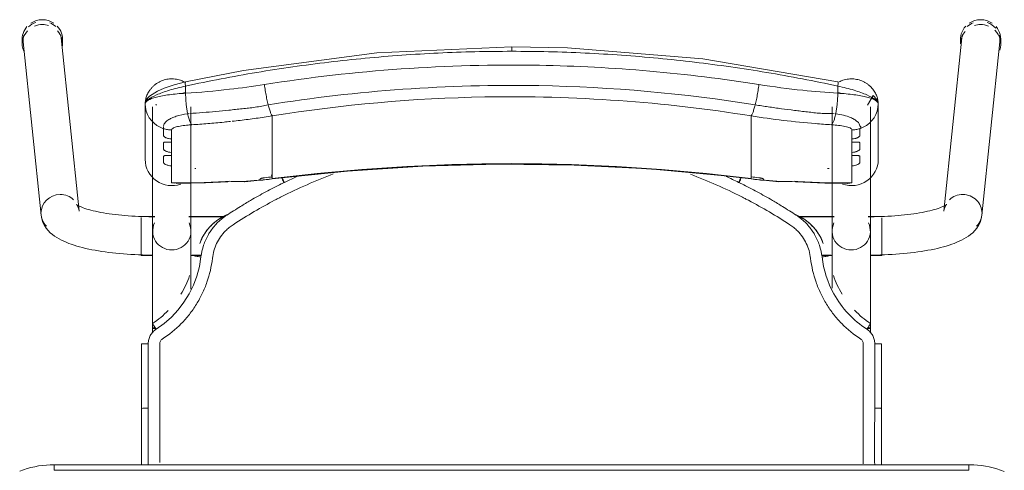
# Model space of a CAD drawing. Header units: metres. Extents: x 3 to 42.2, y -72.9 to -48.7.
# Tile 182 of 189: x 38.685 to 39.216, y -51.58 to -51.337. Entities that reach past the tile are written whole.
import ezdxf

# ---------------------------------------------------------------- set-up
doc = ezdxf.new("R2010")
doc.units = ezdxf.units.M
doc.layers.add('I-FURN', color=7, linetype='Continuous', lineweight=18)

# ---------------------------------------------------------------- blocks, each defined once
blk = doc.blocks.new('ConjuntoParaAlunoTamanho6 - CJA06_ConjuntoParaAlunoTamanho6-V1-1PAV')
at = {"layer": 'I-FURN', "color": 253, "true_color": 0xaaaaaa}
for p, q in [((-0.2643, 0.29456), (-0.2643, 0.29197)), ((-0.2638, 0.29312), (-0.25413, 0.19969)), ((-0.23354, 0.20182), (-0.24321, 0.29526)), ((-0.24254, 0.29197), (-0.24254, 0.29456)), ((0.24321, 0.29526), (0.23354, 0.20182)), ((0.24254, 0.29456), (0.24254, 0.29197)), ((0.25413, 0.19969), (0.2638, 0.29312)), ((0.2643, 0.29197), (0.2643, 0.29456)), ((-0.1979, 0.25969), (-0.1979, 0.22964)), ((-0.19734, 0.2558), (-0.19665, 0.25395)), ((-0.19385, 0.25812), (-0.19385, 0.19097)), ((-0.19207, 0.25896), (-0.19202, 0.25906)), ((-0.19202, 0.25906), (-0.19192, 0.25949)), ((-0.17315, 0.19097), (-0.17315, 0.25812)), ((0.17315, 0.25812), (0.17315, 0.19097)), ((0.19385, 0.19097), (0.19385, 0.25812)), ((0.19685, 0.25395), (0.19754, 0.2558)), ((0.1981, 0.22964), (0.1981, 0.25969)), ((-0.19665, 0.25395), (-0.1957, 0.25221)), ((-0.1957, 0.25221), (-0.19451, 0.25062)), ((-0.17493, 0.25435), (-0.17437, 0.25441)), ((-0.12923, 0.2438), (-0.12923, 0.25317)), ((0.12943, 0.2438), (0.12943, 0.25317)), ((0.17457, 0.25441), (0.17513, 0.25435)), ((0.19471, 0.25062), (0.1959, 0.25221)), ((0.1959, 0.25221), (0.19685, 0.25395)), ((-0.18366, 0.24073), (-0.18366, 0.23904)), ((-0.12923, 0.24214), (-0.12923, 0.2438)), ((-0.12923, 0.24214), (-0.12923, 0.23653)), ((0.12943, 0.24214), (0.12943, 0.2438)), ((0.12943, 0.24214), (0.12943, 0.23653)), ((0.18386, 0.23904), (0.18386, 0.24073)), ((-0.12923, 0.23653), (-0.12923, 0.23486)), ((-0.12923, 0.23486), (-0.12923, 0.22925)), ((0.12943, 0.23653), (0.12943, 0.23486)), ((0.12943, 0.23486), (0.12943, 0.22925)), ((-0.18366, 0.23345), (-0.18366, 0.23176)), ((-0.12923, 0.22925), (-0.12923, 0.22759)), ((0.12943, 0.22759), (0.12943, 0.22925)), ((0.18386, 0.23176), (0.18386, 0.23345)), ((-0.18366, 0.22617), (-0.18366, 0.21701)), ((-0.17103, 0.22478), (-0.17056, 0.22479)), ((-0.12923, 0.22759), (-0.12923, 0.22197)), ((0.12943, 0.22759), (0.12943, 0.22197)), ((0.18386, 0.21701), (0.18386, 0.22617)), ((-0.14414, 0.21757), (-0.12926, 0.21915)), ((-0.12923, 0.22197), (-0.12923, 0.22031)), ((-0.11598, 0.22048), (-0.1227, 0.21732)), ((0.12943, 0.22031), (0.12943, 0.22197)), ((0.12946, 0.21915), (0.14434, 0.21757)), ((-0.18366, 0.21701), (-0.1818, 0.21679)), ((0.17944, 0.21689), (0.18173, 0.21678)), ((-0.19271, 0.19894), (-0.2, 0.19894)), ((-0.2, 0.19844), (-0.2, 0.19411)), ((-0.19271, 0.19879), (-0.19385, 0.19879)), ((-0.19385, 0.19879), (-0.19385, 0.19845)), ((-0.19385, 0.19845), (-0.19385, 0.19764)), ((-0.15474, 0.19894), (-0.17429, 0.19894)), ((-0.15494, 0.19879), (-0.17429, 0.19879)), ((0.17429, 0.19894), (0.15474, 0.19894)), ((0.17429, 0.19879), (0.15494, 0.19879)), ((0.2, 0.19894), (0.19271, 0.19894)), ((0.19385, 0.19879), (0.19271, 0.19879)), ((0.19385, 0.19845), (0.19385, 0.19879)), ((0.19385, 0.19764), (0.19385, 0.19845)), ((0.2, 0.1938), (0.2, 0.19814)), ((-0.2, 0.19393), (-0.2, 0.18575)), ((-0.19385, 0.19367), (-0.19385, 0.1916)), ((0.19385, 0.1916), (0.19385, 0.19367)), ((0.2, 0.18573), (0.2, 0.19364)), ((-0.19385, 0.18688), (-0.19385, 0.18582)), ((0.19385, 0.18582), (0.19385, 0.18688)), ((-0.2, 0.18573), (-0.2, 0.17922)), ((-0.19385, 0.18371), (-0.19385, 0.18582)), ((0.19385, 0.18371), (0.19385, 0.18582)), ((0.2, 0.17794), (0.2, 0.1856)), ((-0.2, 0.17916), (-0.2, 0.17794)), ((-0.2, 0.17794), (-0.19377, 0.17794)), ((-0.19385, 0.17809), (-0.19385, 0.17951)), ((-0.17323, 0.17794), (-0.1676, 0.17794)), ((-0.17268, 0.17809), (-0.16757, 0.17809)), ((0.16757, 0.17809), (0.17268, 0.17809)), ((0.1676, 0.17794), (0.17323, 0.17794)), ((0.19377, 0.17794), (0.2, 0.17794)), ((0.19385, 0.17809), (0.19385, 0.17951)), ((-0.19385, 0.13857), (-0.19385, 0.13643)), ((0.19385, 0.13604), (0.19385, 0.13857)), ((-0.19983, 0.13021), (-0.19982, 0.0953)), ((0.19983, 0.13021), (0.19982, 0.0953)), ((-0.19982, 0.06488), (-0.19982, 0.0953)), ((-0.19982, 0.0953), (-0.19982, 0.09529)), ((-0.19623, 0.09556), (-0.19738, 0.09554)), ((0.19982, 0.06497), (0.19982, 0.0953)), ((0.247, 0.06497), (-0.247, 0.06497)), ((-0.247, 0.06497), (-0.247, 0.06197)), ((0.247, 0.06497), (-0.247, 0.06497)), ((0.247, 0.06497), (0.247, 0.06197))]:
    blk.add_line(p, q, dxfattribs=at)
at = {"layer": 'I-FURN', "color": 253, "true_color": 0xaaaaaa, "flags": 128}
for points in [[(0.0001, 0.2904), (-0.07267, 0.28721), (-0.14486, 0.2777), (-0.17603, 0.27161)], [(0.17623, 0.27161), (0.10331, 0.28398), (0.03018, 0.28985), (0.0001, 0.2904)], [(-0.17603, 0.27161), (-0.18218, 0.26997), (-0.18761, 0.26812), (-0.19131, 0.26652), (-0.19557, 0.2639), (-0.19708, 0.26226), (-0.19765, 0.26113), (-0.1979, 0.25971)], [(-0.17607, 0.26928), (-0.17607, 0.26831), (-0.17607, 0.26734), (-0.17607, 0.26637), (-0.17607, 0.2654)], [(0.17627, 0.2654), (0.17627, 0.26637), (0.17627, 0.26734), (0.17627, 0.26831), (0.17627, 0.26928)], [(0.1981, 0.25971), (0.19792, 0.26092), (0.19739, 0.26208), (0.1954, 0.2642), (0.19227, 0.25896)], [(-0.1979, 0.24468), (-0.1979, 0.2522), (-0.1979, 0.25971)], [(-0.1979, 0.25969), (-0.19776, 0.25773), (-0.19734, 0.2558)], [(-0.1979, 0.25969), (-0.1979, 0.25218), (-0.1979, 0.24467), (-0.1979, 0.23715), (-0.1979, 0.22964)], [(0.19754, 0.2558), (0.19796, 0.25773), (0.1981, 0.25969)], [(0.1981, 0.25971), (0.1981, 0.2522), (0.1981, 0.24468)], [(0.1981, 0.22964), (0.1981, 0.23715), (0.1981, 0.24467), (0.1981, 0.25218), (0.1981, 0.25969)], [(-0.19451, 0.25062), (-0.19311, 0.2492), (-0.19152, 0.24799)], [(0.19172, 0.24799), (0.19331, 0.2492), (0.19471, 0.25062)], [(-0.19152, 0.24799), (-0.18977, 0.24701), (-0.1879, 0.24628)], [(-0.1879, 0.24243), (-0.1879, 0.24339), (-0.1879, 0.24435), (-0.1879, 0.24532), (-0.1879, 0.24628)], [(-0.18366, 0.24561), (-0.18366, 0.24439), (-0.18366, 0.24317), (-0.18366, 0.24195), (-0.18366, 0.24073)], [(0.18386, 0.24073), (0.18386, 0.24195), (0.18386, 0.24317), (0.18386, 0.24439), (0.18386, 0.24561)], [(0.1881, 0.24628), (0.18997, 0.24701), (0.19172, 0.24799)], [(0.1881, 0.24628), (0.1881, 0.24532), (0.1881, 0.24435), (0.1881, 0.24339), (0.1881, 0.24243)], [(-0.1879, 0.23515), (-0.1879, 0.23603), (-0.1879, 0.23692), (-0.1879, 0.2378), (-0.1879, 0.23868)], [(-0.18366, 0.23904), (-0.18366, 0.23764), (-0.18366, 0.23624), (-0.18366, 0.23485), (-0.18366, 0.23345)], [(0.18386, 0.23345), (0.18386, 0.23485), (0.18386, 0.23624), (0.18386, 0.23764), (0.18386, 0.23904)], [(0.1881, 0.23868), (0.1881, 0.2378), (0.1881, 0.23692), (0.1881, 0.23603), (0.1881, 0.23515)], [(-0.1879, 0.22787), (-0.1879, 0.22876), (-0.1879, 0.22964), (-0.1879, 0.23052), (-0.1879, 0.23141)], [(-0.18366, 0.23176), (-0.18366, 0.23036), (-0.18366, 0.22897), (-0.18366, 0.22757), (-0.18366, 0.22617)], [(0.18386, 0.22617), (0.18386, 0.22757), (0.18386, 0.22897), (0.18386, 0.23036), (0.18386, 0.23176)], [(0.1881, 0.23141), (0.1881, 0.23052), (0.1881, 0.22964), (0.1881, 0.22876), (0.1881, 0.22787)], [(-0.12926, 0.21915), (-0.08865, 0.22342), (-0.0479, 0.2261), (-0.00707, 0.22717), (0.03376, 0.22666), (0.07455, 0.22454), (0.11521, 0.22083), (0.12946, 0.21915)], [(-0.1359, 0.2187), (-0.1359, 0.21878), (-0.1359, 0.21886), (-0.1359, 0.21893), (-0.1359, 0.21901)], [(-0.12923, 0.22031), (-0.12923, 0.22007), (-0.12923, 0.21984), (-0.12923, 0.21961), (-0.12923, 0.21937)], [(0.12943, 0.21937), (0.12943, 0.21961), (0.12943, 0.21984), (0.12943, 0.22007), (0.12943, 0.22031)], [(0.1361, 0.21901), (0.1361, 0.21893), (0.1361, 0.21886), (0.1361, 0.21878), (0.1361, 0.2187)], [(-0.18111, 0.21677), (-0.16533, 0.21701), (-0.15331, 0.21761)], [(0.15351, 0.21761), (0.16928, 0.2169), (0.18131, 0.21677)], [(0.18173, 0.21678), (0.18279, 0.21686), (0.18386, 0.21701)], [(-0.23354, 0.20182), (-0.23373, 0.20287), (-0.23403, 0.20376), (-0.23437, 0.20445), (-0.23469, 0.20492), (-0.23492, 0.20521), (-0.23505, 0.20534), (-0.23507, 0.20536)], [(-0.23507, 0.20536), (-0.23501, 0.20531), (-0.23482, 0.20518), (-0.23451, 0.20499), (-0.23408, 0.20476), (-0.23355, 0.20449), (-0.23291, 0.2042), (-0.23217, 0.20389), (-0.23133, 0.20358), (-0.23041, 0.20326), (-0.22941, 0.20294), (-0.22832, 0.20262), (-0.22717, 0.2023), (-0.22594, 0.20199), (-0.22464, 0.20169), (-0.22328, 0.2014), (-0.22186, 0.20112), (-0.22039, 0.20086), (-0.21886, 0.2006), (-0.21729, 0.20036), (-0.21567, 0.20014), (-0.214, 0.19993), (-0.2123, 0.19973), (-0.21057, 0.19956), (-0.2088, 0.1994), (-0.207, 0.19926), (-0.20518, 0.19913), (-0.20334, 0.19903), (-0.20148, 0.19894), (-0.19961, 0.19888), (-0.19772, 0.19883), (-0.19583, 0.1988), (-0.19394, 0.19879), (-0.19385, 0.19879)], [(0.23507, 0.20536), (0.23501, 0.20531), (0.23482, 0.20518), (0.23451, 0.20499), (0.23408, 0.20476), (0.23355, 0.20449), (0.23291, 0.2042), (0.23217, 0.20389), (0.23133, 0.20358), (0.23041, 0.20326), (0.22941, 0.20294), (0.22832, 0.20262), (0.22717, 0.2023), (0.22594, 0.20199), (0.22464, 0.20169), (0.22328, 0.2014), (0.22186, 0.20112), (0.22039, 0.20086), (0.21886, 0.2006), (0.21729, 0.20036), (0.21567, 0.20014), (0.214, 0.19993), (0.2123, 0.19973), (0.21057, 0.19956), (0.2088, 0.1994), (0.207, 0.19926), (0.20518, 0.19913), (0.20334, 0.19903), (0.20148, 0.19894), (0.19961, 0.19888), (0.19772, 0.19883), (0.19583, 0.1988), (0.19394, 0.19879), (0.19385, 0.19879)], [(0.23354, 0.20182), (0.23373, 0.20287), (0.23403, 0.20376), (0.23437, 0.20445), (0.23469, 0.20492), (0.23492, 0.20521), (0.23505, 0.20534), (0.23507, 0.20536)], [(-0.25413, 0.19969), (-0.25375, 0.19762), (-0.25311, 0.19572), (-0.25226, 0.19403), (-0.25129, 0.19256), (-0.25023, 0.19128), (-0.24913, 0.19017), (-0.24799, 0.18919), (-0.24683, 0.18832), (-0.24563, 0.18753), (-0.24441, 0.18681), (-0.24316, 0.18615), (-0.24188, 0.18553), (-0.24055, 0.18496), (-0.23919, 0.18441), (-0.23778, 0.1839), (-0.23633, 0.18341), (-0.23483, 0.18295), (-0.2333, 0.18251), (-0.23171, 0.1821), (-0.23008, 0.1817), (-0.22841, 0.18133), (-0.2267, 0.18098), (-0.22495, 0.18064), (-0.22315, 0.18033), (-0.22132, 0.18004), (-0.21946, 0.17976), (-0.21756, 0.17951), (-0.21562, 0.17928), (-0.21366, 0.17906), (-0.21168, 0.17887), (-0.20967, 0.1787), (-0.20763, 0.17855), (-0.20558, 0.17842), (-0.20352, 0.17831), (-0.20144, 0.17823), (-0.19935, 0.17816), (-0.19725, 0.17811), (-0.19515, 0.17809), (-0.19385, 0.17809)], [(0.25413, 0.19969), (0.25375, 0.19762), (0.25311, 0.19572), (0.25226, 0.19403), (0.25129, 0.19256), (0.25023, 0.19128), (0.24913, 0.19017), (0.24799, 0.18919), (0.24683, 0.18832), (0.24563, 0.18753), (0.24441, 0.18681), (0.24316, 0.18615), (0.24188, 0.18553), (0.24055, 0.18496), (0.23919, 0.18441), (0.23778, 0.1839), (0.23633, 0.18341), (0.23483, 0.18295), (0.2333, 0.18251), (0.23171, 0.1821), (0.23008, 0.1817), (0.22841, 0.18133), (0.2267, 0.18098), (0.22495, 0.18064), (0.22315, 0.18033), (0.22132, 0.18004), (0.21946, 0.17976), (0.21756, 0.17951), (0.21562, 0.17928), (0.21366, 0.17906), (0.21168, 0.17887), (0.20967, 0.1787), (0.20763, 0.17855), (0.20558, 0.17842), (0.20352, 0.17831), (0.20144, 0.17823), (0.19935, 0.17816), (0.19725, 0.17811), (0.19515, 0.17809), (0.19385, 0.17809)], [(-0.19385, 0.13857), (-0.19385, 0.14057), (-0.19385, 0.14257), (-0.19385, 0.14457), (-0.19385, 0.14656), (-0.19385, 0.14855), (-0.19385, 0.15053), (-0.19385, 0.15249), (-0.19385, 0.15444), (-0.19385, 0.15637), (-0.19385, 0.15827), (-0.19385, 0.16015), (-0.19385, 0.162), (-0.19385, 0.16382), (-0.19385, 0.1656), (-0.19385, 0.16735), (-0.19385, 0.16905), (-0.19385, 0.17071), (-0.19385, 0.17233), (-0.19385, 0.1739), (-0.19385, 0.17541), (-0.19385, 0.17687), (-0.19385, 0.17828), (-0.19385, 0.17963), (-0.19385, 0.18092), (-0.19385, 0.18215), (-0.19385, 0.18331), (-0.19385, 0.18441), (-0.19385, 0.18544), (-0.19385, 0.1864), (-0.19385, 0.18729), (-0.19385, 0.1881), (-0.19385, 0.18885), (-0.19385, 0.18951), (-0.19385, 0.19011), (-0.19385, 0.19062), (-0.19385, 0.19097)], [(-0.17315, 0.19097), (-0.17315, 0.19051), (-0.17315, 0.18998), (-0.17315, 0.18937), (-0.17315, 0.18869), (-0.17315, 0.18793), (-0.17315, 0.1871), (-0.17315, 0.18619), (-0.17315, 0.18522), (-0.17315, 0.18417), (-0.17315, 0.18306), (-0.17315, 0.18188), (-0.17315, 0.18064), (-0.17315, 0.17934), (-0.17315, 0.17798), (-0.17315, 0.17656), (-0.17315, 0.17508), (-0.17315, 0.17355), (-0.17315, 0.17198), (-0.17315, 0.17035), (-0.17315, 0.16868), (-0.17315, 0.16696), (-0.17315, 0.16521), (-0.17315, 0.16342), (-0.17315, 0.16159), (-0.17315, 0.15974)], [(0.17315, 0.16015), (0.17315, 0.162), (0.17315, 0.16382), (0.17315, 0.1656), (0.17315, 0.16735), (0.17315, 0.16905), (0.17315, 0.17071), (0.17315, 0.17233), (0.17315, 0.1739), (0.17315, 0.17541), (0.17315, 0.17687), (0.17315, 0.17828), (0.17315, 0.17963), (0.17315, 0.18092), (0.17315, 0.18215), (0.17315, 0.18331), (0.17315, 0.18441), (0.17315, 0.18544), (0.17315, 0.1864), (0.17315, 0.18729), (0.17315, 0.1881), (0.17315, 0.18885), (0.17315, 0.18951), (0.17315, 0.19011), (0.17315, 0.19062), (0.17315, 0.19097)], [(0.19385, 0.19097), (0.19385, 0.19051), (0.19385, 0.18998), (0.19385, 0.18937), (0.19385, 0.18869), (0.19385, 0.18793), (0.19385, 0.1871), (0.19385, 0.18619), (0.19385, 0.18522), (0.19385, 0.18417), (0.19385, 0.18306), (0.19385, 0.18188), (0.19385, 0.18064), (0.19385, 0.17934), (0.19385, 0.17798), (0.19385, 0.17656), (0.19385, 0.17508), (0.19385, 0.17355), (0.19385, 0.17198), (0.19385, 0.17035), (0.19385, 0.16868), (0.19385, 0.16696), (0.19385, 0.16521), (0.19385, 0.16342), (0.19385, 0.16159), (0.19385, 0.15974), (0.19385, 0.15785), (0.19385, 0.15594), (0.19385, 0.15401), (0.19385, 0.15206), (0.19385, 0.15009), (0.19385, 0.14811), (0.19385, 0.14612), (0.19385, 0.14413), (0.19385, 0.14213), (0.19385, 0.14013), (0.19385, 0.13857)], [(-0.16841, 0.18438), (-0.16841, 0.18437), (-0.16841, 0.18435), (-0.16841, 0.18434), (-0.16841, 0.18432)], [(0.16841, 0.18432), (0.16841, 0.18434), (0.16841, 0.18435), (0.16841, 0.18437), (0.16841, 0.18438)], [(-0.16774, 0.17706), (-0.16861, 0.17188), (-0.16997, 0.16679), (-0.17181, 0.16185), (-0.17415, 0.15713), (-0.17693, 0.15265), (-0.18013, 0.14846), (-0.18374, 0.14461), (-0.18771, 0.14113), (-0.19199, 0.13805)], [(-0.19623, 0.13025), (-0.19623, 0.12331), (-0.19623, 0.11637), (-0.19623, 0.10942), (-0.19623, 0.10249), (-0.19623, 0.09556)], [(0.19623, 0.13025), (0.19623, 0.12639), (0.19623, 0.12254), (0.19623, 0.11868), (0.19623, 0.11483), (0.19623, 0.11097), (0.19623, 0.10712), (0.19623, 0.10327), (0.19623, 0.09941), (0.19623, 0.09556)], [(-0.19738, 0.09554), (-0.19841, 0.0955), (-0.1992, 0.09544), (-0.19969, 0.09537), (-0.19982, 0.0953)], [(-0.247, 0.06497), (-0.24912, 0.06492), (-0.25124, 0.0648), (-0.25334, 0.06459), (-0.25544, 0.06429), (-0.25753, 0.06391), (-0.2596, 0.06345), (-0.26165, 0.0629), (-0.26367, 0.06228), (-0.26567, 0.06157)], [(0.2662, 0.06136), (0.26421, 0.06209), (0.2622, 0.06274), (0.26015, 0.06331), (0.25809, 0.06379), (0.25601, 0.0642), (0.25391, 0.06451), (0.25181, 0.06475), (0.24969, 0.0649), (0.24757, 0.06496), (0.247, 0.06497)], [(0.247, 0.06197), (0.1235, 0.06197), (0, 0.06197), (-0.1235, 0.06197), (-0.247, 0.06197)], [(-0.247, 0.06197), (-0.1235, 0.06197), (0, 0.06197), (0.1235, 0.06197), (0.247, 0.06197)]]:
    blk.add_lwpolyline(points, dxfattribs=at)
at = {"layer": 'I-FURN', "color": 253, "true_color": 0xaaaaaa}
for centre, major_axis, ratio, start_param, end_param in [((-0.25351, 0.29419), (0.01029, 0.00107), 0.967158, 1.815725, 2.256389), ((-0.25342, 0.29456), (0.01088, 0), 0.965926, 1.570796, 2.185058), ((-0.25342, 0.29456), (0.01088, 0), 0.965926, 0.959427, 1.570796), ((-0.25351, 0.29419), (0.01029, 0.00107), 0.967158, 0.685592, 1.060105), ((0.25351, 0.29419), (-0.01029, 0.00107), 0.967158, 5.223081, 5.597593), ((0.25342, 0.29456), (0.01088, 0), 0.965926, 1.570796, 2.182166), ((0.25342, 0.29456), (-0.01088, 0), 0.965926, 4.098128, 4.712389), ((0.25351, 0.29419), (-0.01029, 0.00107), 0.967158, 3.921544, 4.46746), ((-0.25342, 0.29197), (0.01088, 0), 0.965926, 2.404268, 3.526261), ((-0.25342, 0.29456), (0.01088, 0), 0.965926, 2.438822, 3.243525), ((-0.25342, 0.29197), (0.01088, 0), 0.965926, 1.570796, 1.965237), ((-0.25342, 0.29197), (0.01088, 0), 0.965926, 1.257624, 1.559899), ((-0.25342, 0.29456), (0.01088, 0), 0.965926, 6.170166, 7.020457), ((-0.25342, 0.29197), (0.01088, 0), 0.965926, 6.182855, 7.015454), ((0.25342, 0.29456), (0.01088, 0), 0.965926, 2.404321, 3.312013), ((0.25342, 0.29197), (0.01088, 0), 0.965926, 2.446266, 3.141593), ((0.25342, 0.29197), (0.01088, 0), 0.965926, 1.581694, 1.883969), ((0.25342, 0.29197), (0.01088, 0), 0.965926, 1.176355, 1.570796), ((0.25342, 0.29197), (0.01088, 0), 0.965926, 5.959867, 7.062609), ((0.25342, 0.29456), (0.01088, 0), 0.965926, 6.052088, 6.985956), ((-0.25351, 0.29419), (0.01029, 0.00107), 0.967158, 2.780211, 3.141593), ((-0.25351, 0.29419), (0.01029, 0.00107), 0.967158, 6.18338, 6.464028), ((0.25351, 0.29419), (-0.01029, 0.00107), 0.967158, 6.102343, 6.382991), ((0.25351, 0.29419), (-0.01029, 0.00107), 0.967158, 3.141593, 3.502975), ((-0.1835, 0.22964), (-0.0144, 0), 0.978148, 0, 1.909658), ((0.0001, -0.77159), (1.0211, 0), 0.978148, 1.443771, 1.697822), ((0.0001, -0.77117), (1.0209, 0), 0.978148, 1.443771, 1.697822), ((0.1837, 0.22964), (0.0144, 0), 0.978148, 4.362105, 6.283185), ((0.17947, 0.60128), (0.385, 0), 0.978148, 4.689765, 4.691852), ((-0.17927, 0.60263), (0.395, 0), 0.978148, 4.801491, 4.822541), ((-0.17927, 0.60356), (0.395, 0), 0.978148, 4.828782, 4.839414), ((-0.17927, 0.60221), (0.3948, 0), 0.978148, 4.828842, 4.839414), ((-0.1305, 0.22908), (-0.00124, 0.00992), 0.026339, 2.463316, 2.789234), ((0.17947, 0.60356), (0.395, 0), 0.978148, 4.585364, 4.595996), ((0.17947, 0.60221), (0.3948, 0), 0.978148, 4.585364, 4.595936), ((0.17947, 0.60263), (0.395, 0), 0.978148, 4.602237, 4.623287), ((-0.17927, 0.60336), (0.395, 0), 0.978148, 4.701279, 4.780293), ((-0.14501, 0.22754), (-0.00087, 0.00996), 0.018501, 2.957526, 3.350225), ((0.14521, 0.22754), (0.00087, 0.00996), 0.018501, 2.93296, 3.325659), ((0.17947, 0.60336), (0.395, 0), 0.978148, 4.644485, 4.723499), ((-0.24383, 0.20075), (0.01029, 0.00107), 0.967158, 1.470991, 3.041787), ((-0.24383, 0.20075), (0.01029, 0.00107), 0.967158, 0.685592, 1.470991), ((0.24383, 0.20075), (-0.01029, 0.00107), 0.967158, 4.812195, 5.597593), ((0.24383, 0.20075), (-0.01029, 0.00107), 0.967158, 3.241398, 4.812195), ((-0.24383, 0.20075), (0.01029, 0.00107), 0.967158, 3.041787, 3.827185), ((0.24383, 0.20075), (-0.01029, 0.00107), 0.967158, 2.456, 3.241398), ((-0.1835, 0.19097), (0.01035, 0), 0.978148, 2.686587, 4.712389), ((-0.1835, 0.19097), (0.01035, 0), 0.978148, 4.712389, 6.738191), ((0.1835, 0.19097), (0.01035, 0), 0.978148, 2.686587, 4.712389), ((0.1835, 0.19097), (0.01035, 0), 0.978148, 4.712389, 6.738191), ((-0.1835, 0.13857), (0.01035, 0), 0.069756, 2.648425, 3.665191), ((0.1835, 0.13857), (0.01035, 0), 0.069756, 5.759587, 6.776353)]:
    blk.add_ellipse(centre, major_axis=major_axis, ratio=ratio, start_param=start_param, end_param=end_param, dxfattribs=at)
for points in [[(-0.01972, 0.28779), (-0.02633, 0.28763), (-0.03293, 0.2874), (-0.03953, 0.28708)], [(0.0001, 0.28802), (-0.00651, 0.28802), (-0.01312, 0.28795), (-0.01972, 0.28779)], [(0.0001, 0.29036), (0.0001, 0.29029), (0.0001, 0.29001), (0.0001, 0.28916), (0.0001, 0.28841), (0.0001, 0.28802)], [(0.01992, 0.28779), (0.01332, 0.28795), (0.00671, 0.28802), (0.0001, 0.28802)], [(0.0595, 0.28591), (0.04633, 0.28685), (0.03313, 0.28747), (0.01992, 0.28779)], [(-0.09864, 0.28217), (-0.10517, 0.28139), (-0.11169, 0.28054), (-0.11819, 0.27961)], [(-0.07901, 0.28427), (-0.08557, 0.28365), (-0.09211, 0.28295), (-0.09864, 0.28217)], [(-0.05929, 0.28591), (-0.06588, 0.28544), (-0.07245, 0.28489), (-0.07901, 0.28427)], [(-0.03953, 0.28708), (-0.04612, 0.28677), (-0.05271, 0.28638), (-0.05929, 0.28591)], [(0.07921, 0.28427), (0.07265, 0.28489), (0.06608, 0.28544), (0.0595, 0.28591)], [(0.09885, 0.28217), (0.09232, 0.28294), (0.08577, 0.28365), (0.07921, 0.28427)], [(0.11839, 0.27961), (0.11189, 0.28054), (0.10538, 0.28139), (0.09885, 0.28217)], [(-0.13762, 0.27661), (-0.14407, 0.27553), (-0.15051, 0.27438), (-0.15692, 0.27316)], [(-0.11819, 0.27961), (-0.12468, 0.27869), (-0.13116, 0.27768), (-0.13762, 0.27661)], [(0.13782, 0.27661), (0.13136, 0.27768), (0.12489, 0.27868), (0.11839, 0.27961)], [(0.15712, 0.27316), (0.15071, 0.27438), (0.14427, 0.27553), (0.13782, 0.27661)], [(-0.15692, 0.27316), (-0.16332, 0.27194), (-0.16971, 0.27065), (-0.17607, 0.26928)], [(0.17627, 0.26928), (0.16991, 0.27065), (0.16353, 0.27194), (0.15712, 0.27316)], [(0.17627, 0.26928), (0.17633, 0.26966), (0.17642, 0.27037), (0.17644, 0.2712), (0.17636, 0.27149), (0.1763, 0.27156)], [(-0.13346, 0.2701), (-0.13339, 0.26956), (-0.13324, 0.26848), (-0.133, 0.26684), (-0.13272, 0.2652), (-0.13242, 0.26359), (-0.13211, 0.26203), (-0.13178, 0.26053), (-0.13155, 0.25959), (-0.13144, 0.25914)], [(0.13164, 0.25914), (0.13175, 0.25959), (0.13198, 0.26053), (0.13231, 0.26203), (0.13262, 0.26359), (0.13292, 0.2652), (0.1332, 0.26684), (0.13344, 0.26848), (0.13359, 0.26956), (0.13366, 0.2701)], [(-0.17607, 0.2654), (-0.17914, 0.26523), (-0.18504, 0.2647), (-0.19219, 0.26337), (-0.19682, 0.26165), (-0.1979, 0.26035), (-0.1979, 0.25969)], [(-0.17609, 0.26577), (-0.1767, 0.26561), (-0.17731, 0.26545), (-0.17791, 0.26528)], [(-0.17607, 0.2654), (-0.17606, 0.26498), (-0.17604, 0.26413), (-0.17598, 0.26285), (-0.1759, 0.26156), (-0.17579, 0.26028), (-0.17566, 0.25902), (-0.17551, 0.25778), (-0.17533, 0.25659), (-0.17514, 0.25544), (-0.175, 0.25471), (-0.17493, 0.25435)], [(0.17513, 0.25435), (0.1752, 0.25471), (0.17534, 0.25544), (0.17553, 0.25659), (0.17571, 0.25778), (0.17586, 0.25902), (0.17599, 0.26028), (0.1761, 0.26156), (0.17618, 0.26285), (0.17624, 0.26413), (0.17626, 0.26498), (0.17627, 0.2654)], [(0.1981, 0.25969), (0.1981, 0.26035), (0.19703, 0.26165), (0.19239, 0.26338), (0.18523, 0.2647), (0.17934, 0.26523), (0.17627, 0.2654)], [(0.17811, 0.26528), (0.17751, 0.26545), (0.1769, 0.26561), (0.17629, 0.26577)], [(-0.12923, 0.25317), (-0.12932, 0.25327), (-0.1295, 0.25353), (-0.1298, 0.25409), (-0.13011, 0.25481), (-0.13044, 0.25568), (-0.13077, 0.2567), (-0.1311, 0.25786), (-0.13133, 0.2587), (-0.13144, 0.25914)], [(0.12943, 0.25317), (0.12952, 0.25327), (0.1297, 0.25353), (0.13, 0.25409), (0.13031, 0.25481), (0.13064, 0.25568), (0.13097, 0.2567), (0.1313, 0.25786), (0.13153, 0.2587), (0.13164, 0.25914)], [(-0.17493, 0.25435), (-0.17484, 0.25392), (-0.17465, 0.25308), (-0.17435, 0.25195), (-0.17403, 0.25093), (-0.17369, 0.25006), (-0.17335, 0.24934), (-0.173, 0.24877), (-0.17277, 0.2485), (-0.17265, 0.2484)], [(-0.15176, 0.25017), (-0.15294, 0.25004), (-0.15412, 0.24992), (-0.1553, 0.2498)], [(-0.14661, 0.25076), (-0.14806, 0.25058), (-0.14951, 0.25042), (-0.15095, 0.25026)], [(-0.14226, 0.2513), (-0.14371, 0.25111), (-0.14516, 0.25093), (-0.14661, 0.25076)], [(0.17285, 0.2484), (0.17297, 0.2485), (0.1732, 0.24877), (0.17355, 0.24934), (0.17389, 0.25006), (0.17423, 0.25093), (0.17455, 0.25195), (0.17485, 0.25308), (0.17504, 0.25392), (0.17513, 0.25435)], [(-0.1879, 0.24718), (-0.1879, 0.24726), (-0.1879, 0.24734), (-0.1879, 0.24743)], [(-0.1879, 0.24628), (-0.18756, 0.24617), (-0.18687, 0.24599), (-0.18581, 0.24578), (-0.18474, 0.24565), (-0.18402, 0.24561), (-0.18366, 0.24561)], [(-0.16398, 0.24902), (-0.16687, 0.24878), (-0.16977, 0.24858), (-0.17265, 0.2484)], [(-0.15964, 0.24939), (-0.16109, 0.24926), (-0.16254, 0.24913), (-0.16398, 0.24902)], [(-0.1553, 0.2498), (-0.15675, 0.24966), (-0.15819, 0.24952), (-0.15964, 0.24939)], [(0.18386, 0.24561), (0.18422, 0.24561), (0.18494, 0.24565), (0.18601, 0.24578), (0.18707, 0.24599), (0.18776, 0.24617), (0.1881, 0.24628)], [(-0.1359, 0.21901), (-0.1359, 0.21905), (-0.13586, 0.21912), (-0.13573, 0.21923), (-0.13549, 0.21935), (-0.13518, 0.21946), (-0.13479, 0.21957), (-0.13436, 0.21967), (-0.1339, 0.21974), (-0.13357, 0.21979), (-0.1334, 0.21981)], [(-0.13585, 0.2186), (-0.13587, 0.21862), (-0.13589, 0.21865), (-0.1359, 0.21868), (-0.1359, 0.2187)], [(-0.09625, 0.22184), (-0.10584, 0.21825), (-0.1152, 0.21414), (-0.12434, 0.2095)], [(-0.12335, 0.21813), (-0.12356, 0.21856), (-0.12377, 0.21898), (-0.12395, 0.21936)], [(-0.12289, 0.21723), (-0.12304, 0.21753), (-0.12319, 0.21783), (-0.12334, 0.21813)], [(0.12434, 0.2095), (0.11529, 0.21408), (0.10607, 0.21814), (0.09666, 0.22168)], [(0.11594, 0.2205), (0.11821, 0.21947), (0.12046, 0.21841), (0.1227, 0.21732)], [(0.1227, 0.21732), (0.12291, 0.21776), (0.12336, 0.21866), (0.12377, 0.21945), (0.12395, 0.2198)], [(0.12334, 0.21813), (0.12319, 0.21783), (0.12304, 0.21753), (0.12289, 0.21723)], [(0.12395, 0.21936), (0.12377, 0.21898), (0.12356, 0.21856), (0.12335, 0.21813)], [(0.1336, 0.21981), (0.13377, 0.21979), (0.1341, 0.21974), (0.13456, 0.21967), (0.13499, 0.21957), (0.13538, 0.21946), (0.13569, 0.21935), (0.13593, 0.21923), (0.13606, 0.21912), (0.1361, 0.21905), (0.1361, 0.21901)], [(0.1361, 0.2187), (0.1361, 0.21868), (0.13609, 0.21865), (0.13607, 0.21862), (0.13605, 0.2186)], [(-0.15397, 0.21772), (-0.15349, 0.21752), (-0.153, 0.21758), (-0.15247, 0.21788)], [(-0.15247, 0.21788), (-0.15113, 0.21782), (-0.1484, 0.21775), (-0.14556, 0.21776), (-0.14412, 0.21779)], [(-0.12436, 0.21651), (-0.12717, 0.21512), (-0.13276, 0.21224), (-0.13826, 0.20916), (-0.14098, 0.20758)], [(-0.1227, 0.21732), (-0.12297, 0.21719), (-0.12353, 0.21692), (-0.12408, 0.21665), (-0.12436, 0.21651)], [(0.12436, 0.21651), (0.12408, 0.21665), (0.12353, 0.21692), (0.12297, 0.21719), (0.1227, 0.21732)], [(0.14098, 0.20758), (0.13826, 0.20916), (0.13276, 0.21224), (0.12717, 0.21512), (0.12436, 0.21651)], [(0.14432, 0.21779), (0.14576, 0.21776), (0.1486, 0.21775), (0.15133, 0.21782), (0.15267, 0.21788)], [(0.15267, 0.21788), (0.1532, 0.21758), (0.15369, 0.21752), (0.15417, 0.21772)], [(-0.12798, 0.20762), (-0.13157, 0.20574), (-0.13889, 0.20168), (-0.14651, 0.19698), (-0.1504, 0.19445)], [(-0.14098, 0.20758), (-0.14188, 0.20704), (-0.14368, 0.20597), (-0.14546, 0.20487), (-0.14635, 0.20432)], [(-0.12434, 0.2095), (-0.12494, 0.2092), (-0.12615, 0.20858), (-0.12737, 0.20794), (-0.12798, 0.20762)], [(0.12798, 0.20762), (0.12738, 0.20794), (0.12617, 0.20857), (0.12495, 0.20919), (0.12434, 0.2095)], [(0.1504, 0.19445), (0.14673, 0.19684), (0.13935, 0.20142), (0.13181, 0.20561), (0.12798, 0.20762)], [(0.14635, 0.20432), (0.14546, 0.20487), (0.14368, 0.20597), (0.14188, 0.20704), (0.14098, 0.20758)], [(-0.14638, 0.20431), (-0.14762, 0.20355), (-0.1501, 0.202), (-0.15256, 0.20043), (-0.15378, 0.19963)], [(0.15378, 0.19963), (0.15256, 0.20043), (0.1501, 0.202), (0.14762, 0.20355), (0.14638, 0.20431)], [(-0.16501, 0.19076), (-0.16447, 0.19151), (-0.16331, 0.19295), (-0.16135, 0.19493), (-0.15919, 0.19669), (-0.15764, 0.19771), (-0.15683, 0.19818)], [(-0.15378, 0.19963), (-0.1555, 0.19851), (-0.15869, 0.19594), (-0.16134, 0.1928), (-0.1625, 0.1911)], [(-0.1568, 0.1982), (-0.15576, 0.1988), (-0.15475, 0.1993), (-0.15376, 0.19971)], [(0.15863, 0.1971), (0.15703, 0.19822), (0.15531, 0.19916), (0.1535, 0.1999)], [(0.15374, 0.19972), (0.15472, 0.19931), (0.15575, 0.19881), (0.1568, 0.1982)], [(0.1625, 0.1911), (0.16134, 0.1928), (0.15869, 0.19594), (0.1555, 0.19851), (0.15378, 0.19963)], [(-0.1504, 0.19445), (-0.15113, 0.19396), (-0.15256, 0.19293), (-0.15386, 0.19174), (-0.15448, 0.19112)], [(0.15448, 0.19112), (0.15386, 0.19174), (0.15256, 0.19292), (0.15114, 0.19396), (0.1504, 0.19445)], [(-0.16371, 0.18924), (-0.16479, 0.18738), (-0.16656, 0.18343), (-0.1675, 0.1792), (-0.16774, 0.17706)], [(-0.1625, 0.1911), (-0.16271, 0.1908), (-0.16313, 0.19018), (-0.16352, 0.18955), (-0.16371, 0.18924)], [(-0.15448, 0.19112), (-0.15645, 0.18912), (-0.15969, 0.18452), (-0.16124, 0.17915), (-0.16156, 0.17636)], [(0.16156, 0.17636), (0.16124, 0.17915), (0.15968, 0.18454), (0.15645, 0.18912), (0.15448, 0.19112)], [(0.16371, 0.18924), (0.16352, 0.18955), (0.16313, 0.19018), (0.16271, 0.1908), (0.1625, 0.1911)], [(0.16774, 0.17706), (0.1675, 0.1792), (0.16656, 0.18343), (0.16479, 0.18738), (0.16371, 0.18924)], [(0.16501, 0.19076), (0.16537, 0.19026), (0.16604, 0.18925), (0.16695, 0.18767), (0.16775, 0.18603), (0.1682, 0.1849), (0.16841, 0.18432)], [(-0.16774, 0.17706), (-0.16823, 0.17712), (-0.16921, 0.17725), (-0.17046, 0.17746), (-0.17128, 0.17766), (-0.17147, 0.17776), (-0.17146, 0.1778)], [(0.17146, 0.1778), (0.17147, 0.17776), (0.17128, 0.17766), (0.17046, 0.17746), (0.16921, 0.17725), (0.16823, 0.17712), (0.16774, 0.17706)], [(-0.17391, 0.16699), (-0.17512, 0.16348), (-0.17671, 0.16011), (-0.17864, 0.15696)], [(0.1786, 0.15703), (0.17667, 0.16018), (0.1751, 0.16355), (0.1739, 0.16704)], [(-0.1854, 0.14823), (-0.18797, 0.14558), (-0.19084, 0.14321), (-0.19391, 0.14119)], [(0.19391, 0.14119), (0.19084, 0.14321), (0.18795, 0.1456), (0.18537, 0.14827)], [(-0.19391, 0.14119), (-0.19393, 0.14119), (-0.19385, 0.14103), (-0.19344, 0.14033), (-0.19278, 0.13928), (-0.19225, 0.13846), (-0.19199, 0.13805)], [(0.19199, 0.13805), (0.19225, 0.13846), (0.19278, 0.13928), (0.19344, 0.14033), (0.19385, 0.14103), (0.19393, 0.14119), (0.19391, 0.14119)], [(-0.19199, 0.13805), (-0.19265, 0.13762), (-0.19383, 0.13663), (-0.19519, 0.13473), (-0.19604, 0.13255), (-0.19622, 0.13104), (-0.19623, 0.13025)], [(0.19623, 0.13025), (0.19622, 0.13104), (0.19604, 0.13255), (0.19519, 0.13473), (0.19383, 0.13663), (0.19265, 0.13762), (0.19199, 0.13805)], [(-0.19623, 0.13025), (-0.19672, 0.13025), (-0.1977, 0.13025), (-0.19891, 0.13024), (-0.19969, 0.13022), (-0.19984, 0.13021), (-0.19982, 0.1302)], [(-0.19982, 0.12147), (-0.19982, 0.12438), (-0.19982, 0.12729), (-0.19982, 0.1302)], [(-0.19982, 0.1302), (-0.19982, 0.12438), (-0.19982, 0.11273), (-0.19982, 0.1011), (-0.19982, 0.09529)], [(-0.18863, 0.13277), (-0.18884, 0.13263), (-0.18922, 0.13231), (-0.18966, 0.1317), (-0.18994, 0.13099), (-0.19, 0.1305), (-0.19, 0.13025)], [(0.19, 0.13025), (0.19, 0.1305), (0.18994, 0.13099), (0.18966, 0.1317), (0.18922, 0.13231), (0.18884, 0.13263), (0.18863, 0.13277)], [(0.19, 0.09555), (0.19, 0.09868), (0.19, 0.10482), (0.19, 0.11314), (0.19, 0.12173), (0.19, 0.1274), (0.19, 0.13025)], [(0.19982, 0.1302), (0.19984, 0.13021), (0.19969, 0.13022), (0.19891, 0.13024), (0.1977, 0.13025), (0.19672, 0.13025), (0.19623, 0.13025)], [(0.19982, 0.1302), (0.19982, 0.12729), (0.19982, 0.12438), (0.19982, 0.12147)], [(0.19982, 0.09529), (0.19982, 0.1011), (0.19982, 0.11273), (0.19982, 0.12438), (0.19982, 0.1302)], [(-0.19982, 0.09528), (-0.19982, 0.1011), (-0.19982, 0.10691), (-0.19982, 0.11273)], [(0.19982, 0.11273), (0.19982, 0.10691), (0.19982, 0.1011), (0.19982, 0.09528)], [(-0.19982, 0.09529), (-0.19982, 0.08515), (-0.19982, 0.07502), (-0.19982, 0.06488)], [(0.19623, 0.09556), (0.19662, 0.09556), (0.19701, 0.09556), (0.19738, 0.09555)], [(0.19738, 0.09555), (0.19775, 0.09554), (0.1981, 0.09553), (0.19841, 0.09551)], [(0.19982, 0.0953), (0.19982, 0.0953), (0.19982, 0.09529), (0.19982, 0.09529)], [(0.19982, 0.06497), (0.19982, 0.07507), (0.19982, 0.08518), (0.19982, 0.09529)], [(-0.19982, 0.06488), (-0.19982, 0.06837), (-0.19982, 0.07185), (-0.19982, 0.07534)], [(0.19982, 0.07534), (0.19982, 0.07188), (0.19982, 0.06842), (0.19982, 0.06497)]]:
    blk.add_open_spline(points, degree=3, dxfattribs=at)
for points, knots in [([(-0.13346, 0.2701), (-0.0847, 0.2778), (0.00519, 0.28415), (0.09466, 0.27626), (0.13366, 0.2701)], [-1, -1, -1, -1, -0.444444, 0, 0, 0, 0]), ([(-0.1979, 0.25971), (-0.1979, 0.26019), (-0.19783, 0.26127), (-0.19747, 0.26287), (-0.19695, 0.2643), (-0.19642, 0.26543), (-0.19585, 0.26637), (-0.19534, 0.26711), (-0.19492, 0.26766), (-0.19447, 0.26819), (-0.19382, 0.2689), (-0.19291, 0.26975), (-0.1919, 0.27053), (-0.19105, 0.27107), (-0.1904, 0.27144), (-0.18973, 0.27177), (-0.18883, 0.27217), (-0.18719, 0.27275), (-0.18474, 0.2732), (-0.18174, 0.27315), (-0.17908, 0.27256), (-0.1775, 0.27189), (-0.17685, 0.27156)], [0, 0, 0, 0, 0.0625, 0.125, 0.15625, 0.1875, 0.21875, 0.234375, 0.25, 0.265625, 0.28125, 0.3125, 0.34375, 0.359375, 0.375, 0.390625, 0.40625, 0.4375, 0.5, 0.5625, 0.625, 0.670569, 0.670569, 0.670569, 0.670569]), ([(-0.1761, 0.27156), (-0.17616, 0.27149), (-0.17627, 0.27106), (-0.17619, 0.27003), (-0.17607, 0.26928)], [0.625, 0.625, 0.625, 0.625, 0.75, 1, 1, 1, 1]), ([(0.17706, 0.27156), (0.1777, 0.27189), (0.17929, 0.27256), (0.18196, 0.27315), (0.18496, 0.2732), (0.18741, 0.27274), (0.18905, 0.27216), (0.18996, 0.27176), (0.19062, 0.27143), (0.19127, 0.27106), (0.19212, 0.27051), (0.19313, 0.26973), (0.19423, 0.2687), (0.19516, 0.26763), (0.19594, 0.26656), (0.1966, 0.26547), (0.19712, 0.26439), (0.19752, 0.26334), (0.1978, 0.26234), (0.19804, 0.26108), (0.1981, 0.26023), (0.1981, 0.25971)], [0.3292159, 0.3292159, 0.3292159, 0.3292159, 0.375, 0.4375, 0.5, 0.5625, 0.59375, 0.609375, 0.625, 0.640625, 0.65625, 0.6875, 0.71875, 0.75, 0.78125, 0.8125, 0.84375, 0.875, 0.90625, 0.9375, 1, 1, 1, 1]), ([(-0.1979, 0.25971), (-0.1979, 0.26034), (-0.19688, 0.26187), (-0.19282, 0.26411), (-0.18865, 0.26578), (-0.18491, 0.26704), (-0.18064, 0.26823), (-0.1776, 0.26895), (-0.17607, 0.26928)], [0, 0, 0, 0, 0.25, 0.5, 0.625, 0.75, 0.875, 1, 1, 1, 1]), ([(-0.17607, 0.2654), (-0.1682, 0.2659), (-0.154, 0.26716), (-0.13977, 0.2691), (-0.13346, 0.2701)], [-1, -1, -1, -1, -0.444444, 0, 0, 0, 0]), ([(-0.13144, 0.25914), (-0.08343, 0.26683), (0.00512, 0.27318), (0.09323, 0.26529), (0.13164, 0.25914)], [-1, -1, -1, -1, -0.444444, 0, 0, 0, 0]), ([(0.13366, 0.2701), (0.14155, 0.26885), (0.15578, 0.26699), (0.16997, 0.2658), (0.17627, 0.2654)], [-1, -1, -1, -1, -0.444444, 0, 0, 0, 0]), ([(0.17627, 0.26928), (0.1778, 0.26895), (0.18084, 0.26823), (0.1851, 0.26704), (0.18885, 0.26578), (0.19302, 0.26411), (0.19708, 0.26187), (0.1981, 0.26034), (0.1981, 0.25971)], [0, 0, 0, 0, 0.125, 0.25, 0.375, 0.5, 0.75, 1, 1, 1, 1]), ([(-0.1965, 0.2622), (-0.19671, 0.26207), (-0.1971, 0.26176), (-0.19769, 0.26096), (-0.1979, 0.26021), (-0.1979, 0.25971)], [0.75, 0.75, 0.75, 0.75, 0.8125, 0.875, 1, 1, 1, 1]), ([(-0.19421, 0.2626), (-0.1945, 0.26266), (-0.19502, 0.2627), (-0.19554, 0.2626), (-0.19576, 0.26254)], [0.5473049, 0.5473049, 0.5473049, 0.5473049, 0.625, 0.6812684, 0.6812684, 0.6812684, 0.6812684]), ([(0.12943, 0.25317), (0.08224, 0.26075), (-0.00484, 0.26702), (-0.09148, 0.25924), (-0.12923, 0.25317)], [-1, -1, -1, -1, -0.444444, 0, 0, 0, 0]), ([(0.19589, 0.26257), (0.19565, 0.26263), (0.19534, 0.26268), (0.19503, 0.26268), (0.19497, 0.26268)], [0.31404085, 0.31404085, 0.31404085, 0.31404085, 0.375, 0.39159781, 0.39159781, 0.39159781, 0.39159781]), ([(0.1981, 0.25971), (0.1981, 0.26024), (0.19787, 0.26101), (0.19723, 0.26183), (0.19682, 0.26214), (0.1966, 0.26226)], [0, 0, 0, 0, 0.125, 0.1875, 0.25, 0.25, 0.25, 0.25]), ([(-0.17381, 0.25447), (-0.17147, 0.25462), (-0.16677, 0.25497), (-0.1597, 0.25557), (-0.1538, 0.25614), (-0.14908, 0.25663), (-0.14554, 0.25703), (-0.14198, 0.25739), (-0.13843, 0.25782), (-0.13492, 0.25842), (-0.13259, 0.25889), (-0.13144, 0.25914)], [0, 0, 0, 0, 0.166667, 0.333333, 0.5, 0.583333, 0.666667, 0.75, 0.833333, 0.916667, 1, 1, 1, 1]), ([(0.13164, 0.25914), (0.13399, 0.25877), (0.13871, 0.25805), (0.14577, 0.25706), (0.15166, 0.25629), (0.15577, 0.2558), (0.15812, 0.25552), (0.15988, 0.25532), (0.16163, 0.25511), (0.16339, 0.25489), (0.16514, 0.25469), (0.16691, 0.25455), (0.16868, 0.25447), (0.17104, 0.2544), (0.17282, 0.25442), (0.17401, 0.25447)], [0, 0, 0, 0, 0.166667, 0.333333, 0.5, 0.583333, 0.625, 0.666667, 0.708333, 0.75, 0.791667, 0.833333, 0.875, 0.916667, 1, 1, 1, 1]), ([(-0.1879, 0.24778), (-0.18791, 0.24829), (-0.1875, 0.24933), (-0.18588, 0.25077), (-0.184, 0.25182), (-0.1824, 0.2525), (-0.17978, 0.25344), (-0.17715, 0.25404), (-0.17493, 0.25435)], [0, 0, 0, 0, 0.2, 0.4, 0.55, 0.625, 0.7, 1, 1, 1, 1]), ([(-0.12923, 0.25317), (-0.13213, 0.25271), (-0.13647, 0.25207), (-0.14082, 0.25148), (-0.14226, 0.2513)], [-1, -1, -1, -1, -0.8, -0.7, -0.7, -0.7, -0.7]), ([(0.12943, 0.25317), (0.13522, 0.25225), (0.14681, 0.25064), (0.16129, 0.24919), (0.16997, 0.24858), (0.17285, 0.2484)], [0, 0, 0, 0, 0.4, 0.8, 1, 1, 1, 1]), ([(0.17513, 0.25435), (0.17661, 0.25414), (0.17948, 0.25358), (0.18284, 0.25246), (0.1849, 0.25145), (0.18608, 0.25069), (0.18754, 0.24953), (0.18812, 0.24854), (0.1881, 0.24778)], [0, 0, 0, 0, 0.2, 0.4, 0.55, 0.625, 0.7, 1, 1, 1, 1]), ([(-0.1879, 0.24628), (-0.1879, 0.24644), (-0.1879, 0.2467), (-0.1879, 0.247), (-0.1879, 0.2471)], [0, 0, 0, 0, 0.4, 0.6, 0.6, 0.6, 0.6]), ([(-0.17265, 0.2484), (-0.17333, 0.24836), (-0.17532, 0.24821), (-0.17777, 0.24791), (-0.17985, 0.24753), (-0.18163, 0.2471), (-0.18322, 0.24646), (-0.18366, 0.2459), (-0.18366, 0.24561)], [-1, -1, -1, -1, -0.888889, -0.666667, -0.555556, -0.444444, -0.222222, 0, 0, 0, 0]), ([(0.17285, 0.2484), (0.17555, 0.24823), (0.17966, 0.24775), (0.18317, 0.24668), (0.18386, 0.24597), (0.18386, 0.24561)], [0, 0, 0, 0, 0.444444, 0.722222, 1, 1, 1, 1]), ([(0.1881, 0.24778), (0.18821, 0.24772), (0.18836, 0.24763), (0.18849, 0.24751), (0.18856, 0.24744), (0.1886, 0.24738), (0.18864, 0.24733), (0.1887, 0.24726), (0.18876, 0.24718), (0.1888, 0.24708), (0.18879, 0.247), (0.18877, 0.24693), (0.18873, 0.24686), (0.18866, 0.24676), (0.1885, 0.24657), (0.18828, 0.2464), (0.1881, 0.24628)], [0, 0, 0, 0, 0.166667, 0.25, 0.291667, 0.333333, 0.375, 0.416667, 0.5, 0.583333, 0.625, 0.666667, 0.708333, 0.75, 0.833333, 1, 1, 1, 1]), ([(-0.18366, 0.24073), (-0.18428, 0.24075), (-0.18512, 0.24088), (-0.18609, 0.24117), (-0.18671, 0.24142), (-0.18723, 0.2417), (-0.18762, 0.24198), (-0.18784, 0.24222), (-0.1879, 0.24236), (-0.1879, 0.24243)], [0, 0, 0, 0, 0.25, 0.375, 0.5, 0.625, 0.75, 0.875, 1, 1, 1, 1]), ([(0.1881, 0.24243), (0.1881, 0.24236), (0.18804, 0.24222), (0.18782, 0.24198), (0.18743, 0.2417), (0.18691, 0.24142), (0.18629, 0.24117), (0.18532, 0.24088), (0.18448, 0.24075), (0.18386, 0.24073)], [0, 0, 0, 0, 0.125, 0.25, 0.375, 0.5, 0.625, 0.75, 1, 1, 1, 1]), ([(-0.1879, 0.23868), (-0.1879, 0.23875), (-0.18784, 0.23885), (-0.18762, 0.23896), (-0.18723, 0.23902), (-0.18671, 0.23904), (-0.18609, 0.23904), (-0.18512, 0.23903), (-0.18428, 0.23902), (-0.18366, 0.23904)], [0, 0, 0, 0, 0.125, 0.25, 0.375, 0.5, 0.625, 0.75, 1, 1, 1, 1]), ([(-0.18366, 0.23345), (-0.18428, 0.23348), (-0.18512, 0.2336), (-0.18609, 0.23389), (-0.18671, 0.23414), (-0.18723, 0.23442), (-0.18762, 0.2347), (-0.18784, 0.23494), (-0.1879, 0.23508), (-0.1879, 0.23515)], [0, 0, 0, 0, 0.25, 0.375, 0.5, 0.625, 0.75, 0.875, 1, 1, 1, 1]), ([(0.18386, 0.23904), (0.18448, 0.23902), (0.18532, 0.23903), (0.18629, 0.23904), (0.18691, 0.23904), (0.18743, 0.23902), (0.18782, 0.23896), (0.18804, 0.23885), (0.1881, 0.23875), (0.1881, 0.23868)], [0, 0, 0, 0, 0.25, 0.375, 0.5, 0.625, 0.75, 0.875, 1, 1, 1, 1]), ([(0.1881, 0.23515), (0.1881, 0.23508), (0.18804, 0.23494), (0.18782, 0.2347), (0.18743, 0.23442), (0.18691, 0.23414), (0.18629, 0.23389), (0.18532, 0.2336), (0.18448, 0.23348), (0.18386, 0.23345)], [0, 0, 0, 0, 0.125, 0.25, 0.375, 0.5, 0.625, 0.75, 1, 1, 1, 1]), ([(-0.1879, 0.23141), (-0.1879, 0.23147), (-0.18784, 0.23158), (-0.18762, 0.23168), (-0.18723, 0.23174), (-0.18671, 0.23176), (-0.18609, 0.23176), (-0.18512, 0.23175), (-0.18428, 0.23175), (-0.18366, 0.23176)], [0, 0, 0, 0, 0.125, 0.25, 0.375, 0.5, 0.625, 0.75, 1, 1, 1, 1]), ([(0.18386, 0.23176), (0.18448, 0.23175), (0.18532, 0.23175), (0.18629, 0.23176), (0.18691, 0.23176), (0.18743, 0.23174), (0.18782, 0.23168), (0.18804, 0.23158), (0.1881, 0.23147), (0.1881, 0.23141)], [0, 0, 0, 0, 0.25, 0.375, 0.5, 0.625, 0.75, 0.875, 1, 1, 1, 1]), ([(-0.18366, 0.22617), (-0.18428, 0.2262), (-0.18512, 0.22633), (-0.18609, 0.22661), (-0.18671, 0.22687), (-0.18723, 0.22714), (-0.18762, 0.22742), (-0.18784, 0.22767), (-0.1879, 0.22781), (-0.1879, 0.22787)], [0, 0, 0, 0, 0.25, 0.375, 0.5, 0.625, 0.75, 0.875, 1, 1, 1, 1]), ([(0.1881, 0.22787), (0.1881, 0.22781), (0.18804, 0.22767), (0.18782, 0.22742), (0.18743, 0.22714), (0.18691, 0.22687), (0.18629, 0.22661), (0.18532, 0.22633), (0.18448, 0.2262), (0.18386, 0.22617)], [0, 0, 0, 0, 0.125, 0.25, 0.375, 0.5, 0.625, 0.75, 1, 1, 1, 1]), ([(-0.1334, 0.21866), (-0.1337, 0.21862), (-0.13425, 0.21856), (-0.13488, 0.2185), (-0.13529, 0.21849), (-0.13555, 0.2185), (-0.13573, 0.21853), (-0.13582, 0.21857), (-0.13585, 0.2186)], [0, 0, 0, 0, 0.25, 0.5, 0.625, 0.75, 0.875, 1, 1, 1, 1]), ([(-0.12388, 0.21967), (-0.12372, 0.21936), (-0.12333, 0.2186), (-0.12291, 0.21776), (-0.1227, 0.21732)], [0.5302375, 0.5302375, 0.5302375, 0.5302375, 0.75, 1, 1, 1, 1]), ([(0.13605, 0.2186), (0.13602, 0.21857), (0.13593, 0.21853), (0.13575, 0.2185), (0.13549, 0.21849), (0.13508, 0.2185), (0.13445, 0.21856), (0.1339, 0.21862), (0.1336, 0.21866)], [0, 0, 0, 0, 0.125, 0.25, 0.375, 0.5, 0.75, 1, 1, 1, 1]), ([(-0.15863, 0.1971), (-0.16081, 0.19558), (-0.16383, 0.19273), (-0.16686, 0.18807), (-0.16796, 0.18563), (-0.16841, 0.18438)], [0, 0, 0, 0, 0.5, 0.75, 1, 1, 1, 1]), ([(-0.1535, 0.1999), (-0.15406, 0.19967), (-0.15585, 0.19886), (-0.15753, 0.19787), (-0.15863, 0.1971)], [0.6367527, 0.6367527, 0.6367527, 0.6367527, 0.75, 1, 1, 1, 1]), ([(0.15683, 0.19818), (0.15764, 0.19771), (0.15919, 0.19669), (0.16207, 0.19434), (0.16393, 0.19226), (0.16501, 0.19076)], [0, 0, 0, 0, 0.25, 0.5, 1, 1, 1, 1]), ([(0.16841, 0.18438), (0.16796, 0.18563), (0.16686, 0.18807), (0.16383, 0.19273), (0.16081, 0.19558), (0.15863, 0.1971)], [0, 0, 0, 0, 0.25, 0.5, 1, 1, 1, 1]), ([(-0.16841, 0.18432), (-0.16799, 0.18547), (-0.16725, 0.18714), (-0.16604, 0.18925), (-0.16537, 0.19026), (-0.16501, 0.19076)], [0, 0, 0, 0, 0.5, 0.75, 1, 1, 1, 1]), ([(-0.16156, 0.17636), (-0.16208, 0.17191), (-0.16353, 0.16549), (-0.16692, 0.15729), (-0.1701, 0.15145), (-0.17391, 0.14602), (-0.17976, 0.13936), (-0.18487, 0.13521), (-0.18863, 0.13277)], [0, 0, 0, 0, 0.25, 0.375, 0.5, 0.625, 0.75, 1, 1, 1, 1]), ([(0.18863, 0.13277), (0.18486, 0.13521), (0.17974, 0.13937), (0.17389, 0.14605), (0.17007, 0.15149), (0.1669, 0.15732), (0.16353, 0.16552), (0.16208, 0.17192), (0.16156, 0.17636)], [0, 0, 0, 0, 0.25, 0.375, 0.5, 0.625, 0.75, 1, 1, 1, 1]), ([(0.16774, 0.17706), (0.16854, 0.1701), (0.17345, 0.15474), (0.18461, 0.14281), (0.19199, 0.13805)], [0, 0, 0, 0, 0.444444, 1, 1, 1, 1]), ([(-0.19, 0.13025), (-0.19, 0.12863), (-0.19, 0.12547), (-0.19, 0.12092), (-0.19, 0.1173), (-0.19, 0.1145), (-0.19, 0.11243), (-0.19, 0.11052), (-0.19, 0.10828), (-0.19, 0.10624), (-0.19, 0.10408), (-0.19, 0.10228), (-0.19, 0.10023), (-0.19, 0.09774), (-0.19, 0.09515), (-0.19, 0.09189), (-0.19, 0.08842), (-0.19, 0.08419), (-0.19, 0.08049), (-0.19, 0.07684), (-0.19, 0.07351), (-0.19, 0.07081), (-0.19, 0.0683), (-0.19, 0.06666), (-0.19, 0.06612)], [0, 0, 0, 0, 0.03125, 0.0625, 0.09375, 0.109375, 0.125, 0.140625, 0.15625, 0.1875, 0.203125, 0.21875, 0.234375, 0.25, 0.265625, 0.28125, 0.3125, 0.328125, 0.34375, 0.359375, 0.3671875, 0.375, 0.3828125, 0.3865101, 0.3865101, 0.3865101, 0.3865101]), ([(-0.19623, 0.06488), (-0.19623, 0.06802), (-0.19623, 0.0747), (-0.19623, 0.0849), (-0.19623, 0.09203), (-0.19623, 0.09556)], [0.8397159, 0.8397159, 0.8397159, 0.8397159, 0.8888889, 0.9444444, 1, 1, 1, 1]), ([(0.19, 0.06548), (0.19, 0.06617), (0.19, 0.06811), (0.19, 0.07088), (0.19, 0.07365), (0.19, 0.07618), (0.19, 0.07838), (0.19, 0.0801), (0.19, 0.08153), (0.19, 0.08284), (0.19, 0.08398), (0.19, 0.08486), (0.19, 0.08558), (0.19, 0.08626), (0.19, 0.0868), (0.19, 0.08716), (0.19, 0.08749), (0.19, 0.08795), (0.19, 0.08848), (0.19, 0.089), (0.19, 0.08963), (0.19, 0.09074), (0.19, 0.09261), (0.19, 0.0945), (0.19, 0.09555)], [0.4659091, 0.4659091, 0.4659091, 0.4659091, 0.4772727, 0.5, 0.5227273, 0.5454545, 0.5681818, 0.5909091, 0.6136364, 0.6363636, 0.6590909, 0.6818182, 0.7045455, 0.7272727, 0.75, 0.7727273, 0.7954545, 0.8181818, 0.8409091, 0.8636364, 0.8863636, 0.9090909, 0.9545455, 1, 1, 1, 1]), ([(0.19618, 0.06498), (0.19616, 0.06721), (0.1961, 0.07741), (0.19616, 0.08755), (0.19623, 0.09556)], [0.8400419, 0.8400419, 0.8400419, 0.8400419, 0.875, 1, 1, 1, 1]), ([(0.19841, 0.09551), (0.19872, 0.09549), (0.19926, 0.09545), (0.19973, 0.09538), (0.19982, 0.09532), (0.19982, 0.0953)], [0.4, 0.4, 0.4, 0.4, 0.6, 0.8, 0.9699288, 0.9699288, 0.9699288, 0.9699288])]:
    blk.add_open_spline(points, degree=3, knots=knots, dxfattribs=at)
blk = doc.blocks.new('4 GRE - ESCOLA DE CINEMA E AUDIOVISUAL CINE REX R07_rvt-1-1PAV')
at = {"layer": 'I-FURN', "color": 253, "lineweight": 18, "true_color": 0xaaaaaa}
blk.add_blockref('ConjuntoParaAlunoTamanho6 - CJA06_ConjuntoParaAlunoTamanho6-V1-1PAV', (38.95024, -51.64244), dxfattribs=at)

msp = doc.modelspace()

# ---------------------------------------------------------------- block references
at = {"lineweight": 5}
msp.add_blockref('4 GRE - ESCOLA DE CINEMA E AUDIOVISUAL CINE REX R07_rvt-1-1PAV', (0, 0), dxfattribs=at)

doc.saveas('drawing.dxf')
